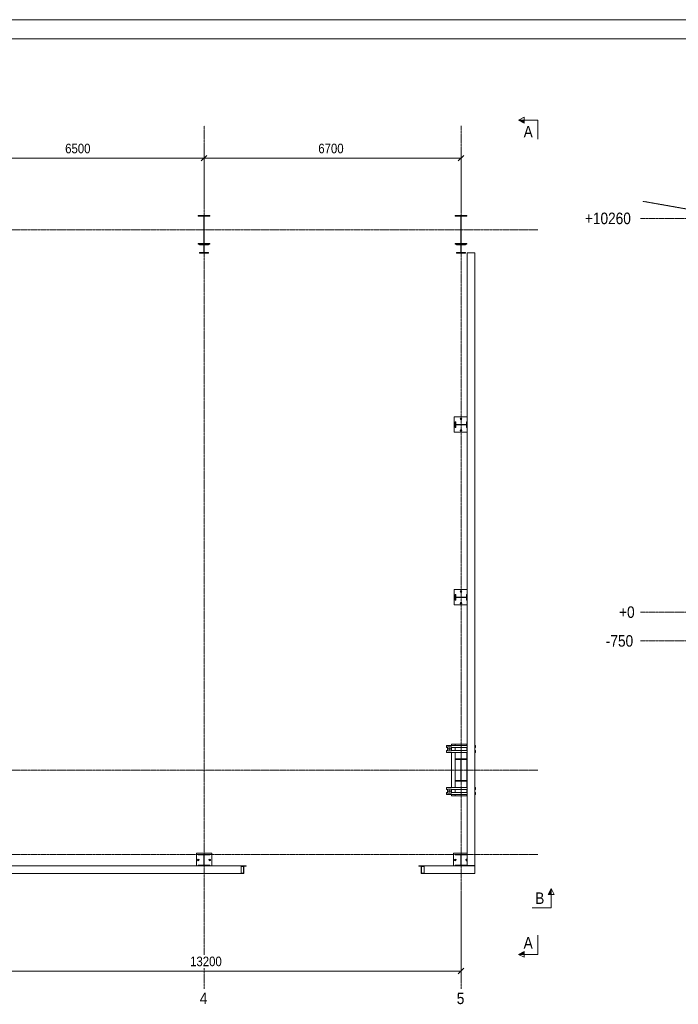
# Model space of a CAD drawing. Header units: millimetres. Extents: x -1190408159 to 361788912, y -2544212749 to 93633750.
# Tile 61 of 69: x 219061 to 236233, y 12260 to 37917. Entities that reach past the tile are written whole.
import ezdxf

# ---------------------------------------------------------------- set-up
doc = ezdxf.new("R2010")
doc.units = ezdxf.units.MM
doc.linetypes.add('XKITLINE00', pattern=[0])
doc.linetypes.add('XKITLINE03', pattern=[6, 3, -1, 1, -1])
for name, color, linetype, lineweight in [('Kóta', 4, 'Continuous', 0), ('List výkresu', 3, 'Continuous', 0), ('Mřížka', 4, 'Continuous', 0), ('Položka', 2, 'Continuous', 0), ('Řez', 7, 'Continuous', 0), ('Šroub', 3, 'Continuous', 0)]:
    doc.layers.add(name, color=color, linetype=linetype, lineweight=lineweight)
doc.styles.add('ARIAL', font='ARIAL.TTF', dxfattribs={"height": 1000})

msp = doc.modelspace()

# ---------------------------------------------------------------- hatches: boundary and pattern name
at = {"layer": 'Řez'}
for points in [[(232217.19454, 35224.43294), (232067.19399, 35299.43184), (232217.19399, 35299.43294)], [(232843.42806, 15125.622), (232918.42751, 15275.62227), (232918.42806, 15125.62227)], [(232217.19399, 13562.23505), (232067.19399, 13562.23395), (232217.19344, 13637.23505)]]:
    msp.add_hatch(color=0, dxfattribs=at).paths.add_polyline_path(points, flags=17)

# ---------------------------------------------------------------- linework, layer by layer
at = {"layer": 'Kóta', "color": 0, "linetype": 'XKITLINE00', "lineweight": 0}
for p, q in [((223937.90467, 34381.18009), (223796.48331, 34239.75874)), ((223937.90467, 34381.18009), (223796.48331, 34239.75874)), ((223867.19399, 33005.65279), (223867.19399, 34560.46941)), ((223867.19399, 33005.65279), (223867.19399, 34560.46941)), ((230637.90467, 34381.18009), (230496.48331, 34239.75874)), ((230567.19399, 33005.65279), (230567.19399, 34560.46941)), ((217367.19399, 34310.46941), (223867.19399, 34310.46941)), ((223867.19399, 34310.46941), (230567.19399, 34310.46941)), ((230567.19399, 15090.70881), (230567.19399, 12928.06518)), ((217367.19399, 13128.06518), (230567.19399, 13128.06518)), ((230637.90467, 13198.77586), (230496.48331, 13057.3545))]:
    msp.add_line(p, q, dxfattribs=at)
at = {"layer": 'List výkresu', "color": 0, "linetype": 'XKITLINE00', "lineweight": 0}
for p, q in [((281334.27297, 37916.52549), (197334.27297, 37916.52549)), ((280834.27297, 37416.52549), (197834.27297, 37416.52549))]:
    msp.add_line(p, q, dxfattribs=at)
at = {"layer": 'Mřížka', "color": 0, "linetype": 'XKITLINE03', "lineweight": 0}
for p, q in [((223867.19399, 13553.06518), (223867.19399, 35148.64921)), ((230567.19399, 12665.61276), (230567.19399, 35148.64921)), ((235243.7516, 32739.39704), (241294.45058, 32739.39704)), ((199637.19399, 32440.61276), (232567.19399, 32440.61276)), ((235243.7516, 22479.39704), (258268.23785, 22479.39704)), ((235243.7516, 21729.39704), (258268.23785, 21729.39704)), ((199637.19399, 18365.61276), (232567.19399, 18365.61276)), ((199637.19399, 16165.61276), (232567.19399, 16165.61276)), ((223867.19399, 12665.61276), (223867.19399, 13203.06518))]:
    msp.add_line(p, q, dxfattribs=at)
at = {"layer": 'Položka', "color": 0, "linetype": 'XKITLINE03', "lineweight": 0}
msp.add_line((239476.88524, 32449.21459), (235309.54363, 33184.02907), dxfattribs=at)
at = {"layer": 'Položka', "color": 0, "linetype": 'XKITLINE00', "lineweight": 0}
for p, q in [((224017.19399, 32815.61276), (223717.19399, 32815.61276)), ((223717.19399, 32815.61276), (223717.19399, 32795.61276)), ((224017.19399, 32815.61276), (223717.19399, 32815.61276)), ((223717.19399, 32815.61276), (223717.19399, 32795.61276)), ((223717.19399, 32795.61276), (223862.19399, 32795.61276)), ((223717.19399, 32795.61276), (223862.19399, 32795.61276)), ((223862.19399, 32795.61276), (223862.19399, 32085.61276)), ((223862.19399, 32795.61276), (223862.19399, 32085.61276)), ((223872.19399, 32085.61276), (223872.19399, 32795.61276)), ((223872.19399, 32795.61276), (224017.19399, 32795.61276)), ((223872.19399, 32085.61276), (223872.19399, 32795.61276)), ((223872.19399, 32795.61276), (224017.19399, 32795.61276)), ((224017.19399, 32795.61276), (224017.19399, 32815.61276)), ((224017.19399, 32795.61276), (224017.19399, 32815.61276)), ((230717.19399, 32815.61276), (230417.19399, 32815.61276)), ((230417.19399, 32815.61276), (230417.19399, 32795.61276)), ((230717.19399, 32815.61276), (230417.19399, 32815.61276)), ((230417.19399, 32815.61276), (230417.19399, 32795.61276)), ((230417.19399, 32795.61276), (230562.19399, 32795.61276)), ((230417.19399, 32795.61276), (230562.19399, 32795.61276)), ((230562.19399, 32795.61276), (230562.19399, 32085.61276)), ((230562.19399, 32795.61276), (230562.19399, 32085.61276)), ((230572.19399, 32085.61276), (230572.19399, 32795.61276)), ((230572.19399, 32795.61276), (230717.19399, 32795.61276)), ((230572.19399, 32085.61276), (230572.19399, 32795.61276)), ((230572.19399, 32795.61276), (230717.19399, 32795.61276)), ((230717.19399, 32795.61276), (230717.19399, 32815.61276)), ((230717.19399, 32795.61276), (230717.19399, 32815.61276)), ((223862.19399, 32085.61276), (223717.19399, 32085.61276)), ((223717.19399, 32085.61276), (223717.19399, 32065.61276)), ((223862.19399, 32085.61276), (223717.19399, 32085.61276)), ((223717.19399, 32085.61276), (223717.19399, 32065.61276)), ((224017.19399, 32085.61276), (223872.19399, 32085.61276)), ((224017.19399, 32085.61276), (223872.19399, 32085.61276)), ((224017.19399, 32065.61276), (224017.19399, 32085.61276)), ((224017.19399, 32065.61276), (224017.19399, 32085.61276)), ((230562.19399, 32085.61276), (230417.19399, 32085.61276)), ((230417.19399, 32085.61276), (230417.19399, 32065.61276)), ((230562.19399, 32085.61276), (230417.19399, 32085.61276)), ((230417.19399, 32085.61276), (230417.19399, 32065.61276)), ((230717.19399, 32085.61276), (230572.19399, 32085.61276)), ((230717.19399, 32085.61276), (230572.19399, 32085.61276)), ((230717.19399, 32065.61276), (230717.19399, 32085.61276)), ((230717.19399, 32065.61276), (230717.19399, 32085.61276)), ((223717.19399, 32065.61276), (224017.19399, 32065.61276)), ((223717.19399, 32065.61276), (224017.19399, 32065.61276)), ((223987.19399, 32065.61276), (223747.19399, 32065.61276)), ((223747.19399, 32065.61276), (223747.19399, 32053.61276)), ((223987.19399, 32065.61276), (223747.19399, 32065.61276)), ((223747.19399, 32065.61276), (223747.19399, 32053.61276)), ((223747.19399, 32053.61276), (223863.44399, 32053.61276)), ((223747.19399, 32053.61276), (223863.44399, 32053.61276)), ((223863.44399, 31847.61276), (223747.19399, 31847.61276)), ((223747.19399, 31847.61276), (223747.19399, 31835.61276)), ((223863.44399, 31847.61276), (223747.19399, 31847.61276)), ((223747.19399, 31847.61276), (223747.19399, 31835.61276)), ((223747.19399, 31835.61276), (223987.19399, 31835.61276)), ((223747.19399, 31835.61276), (223987.19399, 31835.61276)), ((223774.52726, 31835.61276), (223765.87549, 31844.26452)), ((223781.03366, 32053.61276), (223778.4565, 32056.18992)), ((223863.44399, 32053.61276), (223863.44399, 31847.61276)), ((223863.44399, 32053.61276), (223863.44399, 31847.61276)), ((223870.94399, 31847.61276), (223870.94399, 32053.61276)), ((223870.94399, 32053.61276), (223987.19399, 32053.61276)), ((223870.94399, 31847.61276), (223870.94399, 32053.61276)), ((223870.94399, 32053.61276), (223987.19399, 32053.61276)), ((223870.94399, 31847.61276), (223987.19399, 31847.61276)), ((223870.94399, 31847.61276), (223987.19399, 31847.61276)), ((223987.19399, 32053.61276), (223987.19399, 32065.61276)), ((223987.19399, 32053.61276), (223987.19399, 32065.61276)), ((223987.19399, 31847.61276), (223987.19399, 31835.61276)), ((223987.19399, 31847.61276), (223987.19399, 31835.61276)), ((230417.19399, 32065.61276), (230717.19399, 32065.61276)), ((230417.19399, 32065.61276), (230717.19399, 32065.61276)), ((230687.19399, 32065.61276), (230447.19399, 32065.61276)), ((230447.19399, 32065.61276), (230447.19399, 32053.61276)), ((230687.19399, 32065.61276), (230447.19399, 32065.61276)), ((230447.19399, 32065.61276), (230447.19399, 32053.61276)), ((230447.19399, 32053.61276), (230563.44399, 32053.61276)), ((230447.19399, 32053.61276), (230563.44399, 32053.61276)), ((230563.44399, 31847.61276), (230447.19399, 31847.61276)), ((230447.19399, 31847.61276), (230447.19399, 31835.61276)), ((230563.44399, 31847.61276), (230447.19399, 31847.61276)), ((230447.19399, 31847.61276), (230447.19399, 31835.61276)), ((230447.19399, 31835.61276), (230687.19399, 31835.61276)), ((230447.19399, 31835.61276), (230687.19399, 31835.61276)), ((230499.55887, 31840.23348), (230492.17959, 31847.61276)), ((230563.44399, 32053.61276), (230563.44399, 31847.61276)), ((230563.44399, 32053.61276), (230563.44399, 31847.61276)), ((230570.94399, 31847.61276), (230570.94399, 32053.61276)), ((230570.94399, 32053.61276), (230687.19399, 32053.61276)), ((230570.94399, 31847.61276), (230570.94399, 32053.61276)), ((230570.94399, 32053.61276), (230687.19399, 32053.61276)), ((230570.94399, 31847.61276), (230687.19399, 31847.61276)), ((230570.94399, 31847.61276), (230687.19399, 31847.61276)), ((230687.19399, 32053.61276), (230687.19399, 32065.61276)), ((230687.19399, 32053.61276), (230687.19399, 32065.61276)), ((230687.19399, 31847.61276), (230687.19399, 31835.61276)), ((230687.19399, 31847.61276), (230687.19399, 31835.61276)), ((230725.19399, 15875.61276), (230725.19399, 31838.82899)), ((230725.19399, 31838.82899), (230927.19399, 31838.82899)), ((230927.19399, 15875.61276), (230927.19399, 31838.82899)), ((230387.19399, 27565.61276), (230387.19399, 27165.61276)), ((230387.19399, 27565.61276), (230725.19399, 27565.61276)), ((230556.80399, 27533.61276), (230546.41399, 27515.61276)), ((230546.41399, 27515.61276), (230556.80399, 27497.61276)), ((230577.58399, 27533.61276), (230556.80399, 27533.61276)), ((230556.80399, 27497.61276), (230577.58399, 27497.61276)), ((230587.97399, 27515.61276), (230577.58399, 27533.61276)), ((230577.58399, 27497.61276), (230587.97399, 27515.61276)), ((230427.89399, 27440.61276), (230417.19399, 27440.61276)), ((230417.19399, 27440.61276), (230417.19399, 27290.61276)), ((230427.89399, 27440.61276), (230417.19399, 27440.61276)), ((230417.19399, 27440.61276), (230417.19399, 27290.61276)), ((230417.19399, 27290.61276), (230427.89399, 27290.61276)), ((230417.19399, 27290.61276), (230427.89399, 27290.61276)), ((230427.89399, 27369.16276), (230427.89399, 27440.61276)), ((230427.89399, 27369.16276), (230427.89399, 27440.61276)), ((230706.49399, 27369.16276), (230427.89399, 27369.16276)), ((230706.49399, 27369.16276), (230427.89399, 27369.16276)), ((230427.89399, 27290.61276), (230427.89399, 27362.06276)), ((230427.89399, 27362.06276), (230706.49399, 27362.06276)), ((230427.89399, 27290.61276), (230427.89399, 27362.06276)), ((230427.89399, 27362.06276), (230706.49399, 27362.06276)), ((230556.80399, 27233.61276), (230546.41399, 27215.61276)), ((230546.41399, 27215.61276), (230556.80399, 27197.61276)), ((230577.58399, 27233.61276), (230556.80399, 27233.61276)), ((230556.80399, 27197.61276), (230577.58399, 27197.61276)), ((230587.97399, 27215.61276), (230577.58399, 27233.61276)), ((230577.58399, 27197.61276), (230587.97399, 27215.61276)), ((230717.19399, 27440.61276), (230706.49399, 27440.61276)), ((230706.49399, 27440.61276), (230706.49399, 27369.16276)), ((230717.19399, 27440.61276), (230706.49399, 27440.61276)), ((230706.49399, 27440.61276), (230706.49399, 27369.16276)), ((230706.49399, 27362.06276), (230706.49399, 27290.61276)), ((230706.49399, 27362.06276), (230706.49399, 27290.61276)), ((230706.49399, 27290.61276), (230717.19399, 27290.61276)), ((230706.49399, 27290.61276), (230717.19399, 27290.61276)), ((230717.19399, 27290.61276), (230717.19399, 27440.61276)), ((230717.19399, 27290.61276), (230717.19399, 27440.61276)), ((230387.19399, 27165.61276), (230725.19399, 27165.61276)), ((230387.19399, 23065.61276), (230387.19399, 22665.61276)), ((230387.19399, 23065.61276), (230725.19399, 23065.61276)), ((230427.89399, 22940.61276), (230417.19399, 22940.61276)), ((230417.19399, 22940.61276), (230417.19399, 22790.61276)), ((230427.89399, 22940.61276), (230417.19399, 22940.61276)), ((230417.19399, 22940.61276), (230417.19399, 22790.61276)), ((230427.89399, 22869.16276), (230427.89399, 22940.61276)), ((230427.89399, 22869.16276), (230427.89399, 22940.61276)), ((230706.49399, 22869.16276), (230427.89399, 22869.16276)), ((230706.49399, 22869.16276), (230427.89399, 22869.16276)), ((230427.89399, 22790.61276), (230427.89399, 22862.06276)), ((230427.89399, 22862.06276), (230706.49399, 22862.06276)), ((230427.89399, 22790.61276), (230427.89399, 22862.06276)), ((230427.89399, 22862.06276), (230706.49399, 22862.06276)), ((230556.80399, 23033.61276), (230546.41399, 23015.61276)), ((230546.41399, 23015.61276), (230556.80399, 22997.61276)), ((230577.58399, 23033.61276), (230556.80399, 23033.61276)), ((230556.80399, 22997.61276), (230577.58399, 22997.61276)), ((230587.97399, 23015.61276), (230577.58399, 23033.61276)), ((230577.58399, 22997.61276), (230587.97399, 23015.61276)), ((230717.19399, 22940.61276), (230706.49399, 22940.61276)), ((230706.49399, 22940.61276), (230706.49399, 22869.16276)), ((230717.19399, 22940.61276), (230706.49399, 22940.61276)), ((230706.49399, 22940.61276), (230706.49399, 22869.16276)), ((230706.49399, 22862.06276), (230706.49399, 22790.61276)), ((230706.49399, 22862.06276), (230706.49399, 22790.61276)), ((230717.19399, 22790.61276), (230717.19399, 22940.61276)), ((230717.19399, 22790.61276), (230717.19399, 22940.61276)), ((230387.19399, 22665.61276), (230725.19399, 22665.61276)), ((230417.19399, 22790.61276), (230427.89399, 22790.61276)), ((230417.19399, 22790.61276), (230427.89399, 22790.61276)), ((230556.80399, 22733.61276), (230546.41399, 22715.61276)), ((230546.41399, 22715.61276), (230556.80399, 22697.61276)), ((230577.58399, 22733.61276), (230556.80399, 22733.61276)), ((230556.80399, 22697.61276), (230577.58399, 22697.61276)), ((230587.97399, 22715.61276), (230577.58399, 22733.61276)), ((230577.58399, 22697.61276), (230587.97399, 22715.61276)), ((230706.49399, 22790.61276), (230717.19399, 22790.61276)), ((230706.49399, 22790.61276), (230717.19399, 22790.61276)), ((230187.19399, 19005.61276), (230725.19399, 19005.61276)), ((230187.19399, 18955.61276), (230187.19399, 19005.61276)), ((230317.19399, 19040.61276), (230417.19399, 19040.61276)), ((230317.19399, 19005.61276), (230317.19399, 19040.61276)), ((230417.19399, 19005.61276), (230417.19399, 19040.61276)), ((230417.19399, 19040.61276), (230717.19399, 19040.61276)), ((230717.19399, 19005.61276), (230717.19399, 19040.61276)), ((230717.19399, 19040.61276), (230725.19399, 19040.61276)), ((230927.19399, 19005.61276), (230947.19399, 19005.61276)), ((230947.19399, 18955.61276), (230947.19399, 19005.61276)), ((230187.19399, 18955.61276), (230217.19399, 18955.61276)), ((230187.19399, 18875.61276), (230187.19399, 18825.61276)), ((230187.19399, 18875.61276), (230217.19399, 18875.61276)), ((230187.19399, 18825.61276), (230725.19399, 18825.61276)), ((230217.19399, 18865.61276), (230217.19399, 18965.61276)), ((230217.19399, 18965.61276), (230317.19399, 18965.61276)), ((230317.19399, 18865.61276), (230217.19399, 18865.61276)), ((230317.19399, 18965.61276), (230317.19399, 18865.61276)), ((230317.19399, 18955.61276), (230725.19399, 18955.61276)), ((230317.19399, 18875.61276), (230725.19399, 18875.61276)), ((230317.19399, 17905.61276), (230317.19399, 18825.61276)), ((230417.19399, 18875.61276), (230417.19399, 18955.61276)), ((230417.19399, 18660.61276), (230417.19399, 18825.61276)), ((230717.19399, 18875.61276), (230717.19399, 18955.61276)), ((230717.19399, 18660.61276), (230717.19399, 18825.61276)), ((230927.19399, 18955.61276), (230947.19399, 18955.61276)), ((230927.19399, 18875.61276), (230947.19399, 18875.61276)), ((230927.19399, 18825.61276), (230947.19399, 18825.61276)), ((230947.19399, 18875.61276), (230947.19399, 18825.61276)), ((230717.19399, 18660.61276), (230417.19399, 18660.61276)), ((230417.19399, 18660.61276), (230417.19399, 18635.61276)), ((230717.19399, 18660.61276), (230417.19399, 18660.61276)), ((230417.19399, 18660.61276), (230417.19399, 18635.61276)), ((230417.19399, 18095.61276), (230417.19399, 18635.61276)), ((230417.19399, 18635.61276), (230560.69399, 18635.61276)), ((230417.19399, 18635.61276), (230560.69399, 18635.61276)), ((230483.83391, 18660.61276), (230479.12188, 18655.90072)), ((230560.69399, 18635.61276), (230560.69399, 18095.61276)), ((230560.69399, 18635.61276), (230560.69399, 18095.61276)), ((230573.69399, 18525.96643), (230568.27603, 18520.54848)), ((230573.69399, 18095.61276), (230573.69399, 18635.61276)), ((230573.69399, 18635.61276), (230717.19399, 18635.61276)), ((230573.69399, 18095.61276), (230573.69399, 18635.61276)), ((230573.69399, 18635.61276), (230717.19399, 18635.61276)), ((230717.19399, 18635.61276), (230717.19399, 18660.61276)), ((230717.19399, 18635.61276), (230717.19399, 18660.61276)), ((230717.19399, 18095.61276), (230717.19399, 18635.61276)), ((230560.69399, 18095.61276), (230417.19399, 18095.61276)), ((230417.19399, 18095.61276), (230417.19399, 18070.61276)), ((230560.69399, 18095.61276), (230417.19399, 18095.61276)), ((230417.19399, 18095.61276), (230417.19399, 18070.61276)), ((230417.19399, 17905.61276), (230417.19399, 18070.61276)), ((230417.19399, 18070.61276), (230717.19399, 18070.61276)), ((230417.19399, 18070.61276), (230717.19399, 18070.61276)), ((230573.69399, 18095.61276), (230717.19399, 18095.61276)), ((230573.69399, 18095.61276), (230717.19399, 18095.61276)), ((230717.19399, 18095.61276), (230717.19399, 18070.61276)), ((230717.19399, 18095.61276), (230717.19399, 18070.61276)), ((230717.19399, 17905.61276), (230717.19399, 18070.61276)), ((230187.19399, 17905.61276), (230725.19399, 17905.61276)), ((230187.19399, 17855.61276), (230187.19399, 17905.61276)), ((230187.19399, 17855.61276), (230217.19399, 17855.61276)), ((230187.19399, 17775.61276), (230187.19399, 17725.61276)), ((230187.19399, 17775.61276), (230217.19399, 17775.61276)), ((230187.19399, 17725.61276), (230725.19399, 17725.61276)), ((230217.19399, 17765.61276), (230217.19399, 17865.61276)), ((230217.19399, 17865.61276), (230317.19399, 17865.61276)), ((230317.19399, 17765.61276), (230217.19399, 17765.61276)), ((230317.19399, 17865.61276), (230317.19399, 17765.61276)), ((230317.19399, 17855.61276), (230725.19399, 17855.61276)), ((230317.19399, 17775.61276), (230725.19399, 17775.61276)), ((230317.19399, 17690.61276), (230317.19399, 17725.61276)), ((230417.19399, 17775.61276), (230417.19399, 17855.61276)), ((230417.19399, 17690.61276), (230417.19399, 17725.61276)), ((230717.19399, 17775.61276), (230717.19399, 17855.61276)), ((230717.19399, 17690.61276), (230717.19399, 17725.61276)), ((230927.19399, 17905.61276), (230947.19399, 17905.61276)), ((230927.19399, 17855.61276), (230947.19399, 17855.61276)), ((230927.19399, 17775.61276), (230947.19399, 17775.61276)), ((230927.19399, 17725.61276), (230947.19399, 17725.61276)), ((230947.19399, 17855.61276), (230947.19399, 17905.61276)), ((230947.19399, 17775.61276), (230947.19399, 17725.61276)), ((230317.19399, 17690.61276), (230417.19399, 17690.61276)), ((230417.19399, 17690.61276), (230717.19399, 17690.61276)), ((230725.19399, 17690.61276), (230717.19399, 17690.61276)), ((223667.19399, 15867.61276), (223667.19399, 16200.61276)), ((223667.19399, 16200.61276), (224067.19399, 16200.61276)), ((224017.19399, 16165.61276), (223717.19399, 16165.61276)), ((223717.19399, 16165.61276), (223717.19399, 16151.61276)), ((224017.19399, 16165.61276), (223717.19399, 16165.61276)), ((223717.19399, 16165.61276), (223717.19399, 16151.61276)), ((224017.19399, 16151.61276), (224017.19399, 16165.61276)), ((224017.19399, 16151.61276), (224017.19399, 16165.61276)), ((224067.19399, 15867.61276), (224067.19399, 16200.61276)), ((230367.19399, 15867.61276), (230367.19399, 16200.61276)), ((230367.19399, 16200.61276), (230725.19399, 16200.61276)), ((230717.19399, 16165.61276), (230417.19399, 16165.61276)), ((230417.19399, 16165.61276), (230417.19399, 16151.61276)), ((230717.19399, 16165.61276), (230417.19399, 16165.61276)), ((230417.19399, 16165.61276), (230417.19399, 16151.61276)), ((230692.77641, 16157.1485), (230684.31215, 16165.61276)), ((230717.19399, 16151.61276), (230717.19399, 16165.61276)), ((230717.19399, 16151.61276), (230717.19399, 16165.61276)), ((223717.19399, 16041.39276), (223699.19399, 16031.00276)), ((223699.19399, 16031.00276), (223699.19399, 16010.22276)), ((223699.19399, 16010.22276), (223717.19399, 15999.83276)), ((223717.19399, 16151.61276), (223862.94399, 16151.61276)), ((223717.19399, 16151.61276), (223862.94399, 16151.61276)), ((223735.19399, 16031.00276), (223717.19399, 16041.39276)), ((223717.19399, 15999.83276), (223735.19399, 16010.22276)), ((223735.19399, 16010.22276), (223735.19399, 16031.00276)), ((223862.94399, 16151.61276), (223862.94399, 15889.61276)), ((223862.94399, 16151.61276), (223862.94399, 15889.61276)), ((223871.44399, 15889.61276), (223871.44399, 16151.61276)), ((223871.44399, 16151.61276), (224017.19399, 16151.61276)), ((223871.44399, 15889.61276), (223871.44399, 16151.61276)), ((223871.44399, 16151.61276), (224017.19399, 16151.61276)), ((224017.19399, 16041.39276), (223999.19399, 16031.00276)), ((223999.19399, 16031.00276), (223999.19399, 16010.22276)), ((223999.19399, 16010.22276), (224017.19399, 15999.83276)), ((224035.19399, 16031.00276), (224017.19399, 16041.39276)), ((224017.19399, 15999.83276), (224035.19399, 16010.22276)), ((224035.19399, 16010.22276), (224035.19399, 16031.00276)), ((230417.19399, 16041.39276), (230399.19399, 16031.00276)), ((230399.19399, 16031.00276), (230399.19399, 16010.22276)), ((230399.19399, 16010.22276), (230417.19399, 15999.83276)), ((230417.19399, 16151.61276), (230562.94399, 16151.61276)), ((230417.19399, 16151.61276), (230562.94399, 16151.61276)), ((230435.19399, 16031.00276), (230417.19399, 16041.39276)), ((230417.19399, 15999.83276), (230435.19399, 16010.22276)), ((230435.19399, 16010.22276), (230435.19399, 16031.00276)), ((230473.80574, 16151.61276), (230464.83583, 16160.58267)), ((230562.94399, 16151.61276), (230562.94399, 15889.61276)), ((230562.94399, 16151.61276), (230562.94399, 15889.61276)), ((230571.44399, 15889.61276), (230571.44399, 16151.61276)), ((230571.44399, 16151.61276), (230717.19399, 16151.61276)), ((230571.44399, 15889.61276), (230571.44399, 16151.61276)), ((230571.44399, 16151.61276), (230717.19399, 16151.61276)), ((230717.19399, 16041.39276), (230699.19399, 16031.00276)), ((230699.19399, 16031.00276), (230699.19399, 16010.22276)), ((230699.19399, 16010.22276), (230717.19399, 15999.83276)), ((230725.19399, 16036.77498), (230717.19399, 16041.39276)), ((230717.19399, 15999.83276), (230725.19399, 16004.45054)), ((214507.19399, 15867.61276), (224832.19296, 15867.61276)), ((214507.19399, 15665.61276), (224832.19296, 15665.61276)), ((223862.94399, 15889.61276), (223717.19399, 15889.61276)), ((223717.19399, 15889.61276), (223717.19399, 15875.61276)), ((223862.94399, 15889.61276), (223717.19399, 15889.61276)), ((223717.19399, 15889.61276), (223717.19399, 15875.61276)), ((223717.19399, 15875.61276), (224017.19399, 15875.61276)), ((223717.19399, 15875.61276), (224017.19399, 15875.61276)), ((223871.44399, 15889.61276), (224017.19399, 15889.61276)), ((223871.44399, 15889.61276), (224017.19399, 15889.61276)), ((223949.33285, 15875.61276), (223945.76004, 15879.18558)), ((224017.19399, 15889.61276), (224017.19399, 15875.61276)), ((224017.19399, 15889.61276), (224017.19399, 15875.61276)), ((224832.19296, 15865.61276), (224832.19296, 15867.61276)), ((224832.19296, 15677.11276), (224832.19296, 15854.11276)), ((224832.19399, 15865.61276), (224907.19399, 15865.61276)), ((224832.19399, 15865.61276), (224832.19399, 15854.11276)), ((224832.19399, 15865.61276), (224907.19399, 15865.61276)), ((224832.19399, 15865.61276), (224832.19399, 15854.11276)), ((224832.19399, 15854.11276), (224898.69399, 15854.11276)), ((224832.19399, 15854.11276), (224898.69399, 15854.11276)), ((224898.69399, 15677.11276), (224832.19399, 15677.11276)), ((224832.19399, 15677.11276), (224832.19399, 15665.61276)), ((224898.69399, 15677.11276), (224832.19399, 15677.11276)), ((224832.19399, 15677.11276), (224832.19399, 15665.61276)), ((224832.19399, 15665.61276), (224907.19399, 15665.61276)), ((224832.19399, 15665.61276), (224907.19399, 15665.61276)), ((224898.69399, 15854.11276), (224898.69399, 15677.11276)), ((224898.69399, 15854.11276), (224898.69399, 15677.11276)), ((224907.19399, 15859.61276), (224907.19399, 15865.61276)), ((224967.19399, 15865.61276), (224907.19399, 15865.61276)), ((224907.19399, 15859.61276), (224907.19399, 15865.61276)), ((224967.19399, 15865.61276), (224907.19399, 15865.61276)), ((224907.19399, 15865.61276), (224907.19399, 15665.61276)), ((224907.19399, 15865.61276), (224907.19399, 15665.61276)), ((224907.19399, 15859.61276), (224967.19399, 15859.61276)), ((224907.19399, 15859.61276), (224967.19399, 15859.61276)), ((224967.19399, 15859.61276), (224967.19399, 15865.61276)), ((224967.19399, 15859.61276), (224967.19399, 15865.61276)), ((229467.19399, 15859.61276), (229467.19399, 15865.61276)), ((229527.19399, 15865.61276), (229467.19399, 15865.61276)), ((229467.19399, 15859.61276), (229467.19399, 15865.61276)), ((229527.19399, 15865.61276), (229467.19399, 15865.61276)), ((229467.19399, 15859.61276), (229527.19399, 15859.61276)), ((229467.19399, 15859.61276), (229527.19399, 15859.61276)), ((229527.19399, 15665.61276), (229527.19399, 15865.61276)), ((229602.19399, 15865.61276), (229527.19399, 15865.61276)), ((229527.19399, 15665.61276), (229527.19399, 15865.61276)), ((229602.19399, 15865.61276), (229527.19399, 15865.61276)), ((229527.19399, 15859.61276), (229527.19399, 15865.61276)), ((229527.19399, 15859.61276), (229527.19399, 15865.61276)), ((229527.19399, 15665.61276), (229602.19399, 15665.61276)), ((229527.19399, 15665.61276), (229602.19399, 15665.61276)), ((229535.69399, 15677.11276), (229535.69399, 15854.11276)), ((229535.69399, 15854.11276), (229602.19399, 15854.11276)), ((229535.69399, 15677.11276), (229535.69399, 15854.11276)), ((229535.69399, 15854.11276), (229602.19399, 15854.11276)), ((229602.19399, 15677.11276), (229535.69399, 15677.11276)), ((229602.19399, 15677.11276), (229535.69399, 15677.11276)), ((229602.19399, 15865.61276), (229602.19399, 15867.61276)), ((229602.19399, 15867.61276), (230927.19399, 15867.61276)), ((229602.19399, 15854.11276), (229602.19399, 15865.61276)), ((229602.19399, 15854.11276), (229602.19399, 15865.61276)), ((229602.19399, 15677.11276), (229602.19399, 15854.11276)), ((229602.19399, 15665.61276), (229602.19399, 15677.11276)), ((229602.19399, 15665.61276), (229602.19399, 15677.11276)), ((229602.19399, 15665.61276), (230927.19399, 15665.61276)), ((230562.94399, 15889.61276), (230417.19399, 15889.61276)), ((230417.19399, 15889.61276), (230417.19399, 15875.61276)), ((230562.94399, 15889.61276), (230417.19399, 15889.61276)), ((230417.19399, 15889.61276), (230417.19399, 15875.61276)), ((230417.19399, 15875.61276), (230717.19399, 15875.61276)), ((230417.19399, 15875.61276), (230717.19399, 15875.61276)), ((230524.76588, 15876.14622), (230511.29934, 15889.61276)), ((230571.44399, 15889.61276), (230717.19399, 15889.61276)), ((230571.44399, 15889.61276), (230717.19399, 15889.61276)), ((230717.19399, 15889.61276), (230717.19399, 15875.61276)), ((230717.19399, 15889.61276), (230717.19399, 15875.61276)), ((230725.19399, 15875.61276), (230927.19399, 15875.61276)), ((230767.19399, 15867.61276), (230767.19399, 15875.61276)), ((230927.19399, 15867.61276), (230927.19399, 15665.61276))]:
    msp.add_line(p, q, dxfattribs=at)
for centre, radius, start, end in [((230567.19399, 27515.61276), 22, 90, 270), ((230567.19399, 27515.61276), 12, 90, 270), ((230567.19399, 27515.61276), 22, 270, 90), ((230567.19399, 27515.61276), 12, 270, 90), ((230567.19399, 27215.61276), 22, 90, 270), ((230567.19399, 27215.61276), 12, 90, 270), ((230567.19399, 27215.61276), 22, 270, 90), ((230567.19399, 27215.61276), 12, 270, 90), ((230567.19399, 23015.61276), 22, 90, 270), ((230567.19399, 23015.61276), 12, 90, 270), ((230567.19399, 23015.61276), 22, 270, 90), ((230567.19399, 23015.61276), 12, 270, 90), ((230567.19399, 22715.61276), 22, 90, 270), ((230567.19399, 22715.61276), 12, 90, 270), ((230567.19399, 22715.61276), 22, 270, 90), ((230567.19399, 22715.61276), 12, 270, 90), ((230267.19399, 18915.61276), 21, 0, 180), ((230267.19399, 18915.61276), 21, 180, 0), ((230267.19399, 17815.61276), 21, 0, 180), ((230267.19399, 17815.61276), 21, 180, 0), ((223717.19399, 16020.61276), 22, 0, 180), ((223717.19399, 16020.61276), 22, 180, 0), ((223717.19399, 16020.61276), 12, 0, 180), ((223717.19399, 16020.61276), 12, 180, 0), ((224017.19399, 16020.61276), 22, 0, 180), ((224017.19399, 16020.61276), 22, 180, 0), ((224017.19399, 16020.61276), 12, 0, 180), ((224017.19399, 16020.61276), 12, 180, 0), ((230417.19399, 16020.61276), 22, 0, 180), ((230417.19399, 16020.61276), 22, 180, 0), ((230417.19399, 16020.61276), 12, 0, 180), ((230417.19399, 16020.61276), 12, 180, 0), ((230717.19399, 16020.61276), 22, 68.595322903, 291.404677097), ((230717.19399, 16020.61276), 12, 46.370927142, 313.629072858)]:
    msp.add_arc(centre, radius, start, end, dxfattribs=at)
at = {"layer": 'Řez', "color": 0, "linetype": 'XKITLINE00', "lineweight": 0}
for p, q in [((232067.19399, 35299.43184), (232217.19344, 35374.43294)), ((232067.19399, 35299.43184), (232217.19454, 35224.43294)), ((232567.19399, 35299.43184), (232067.19399, 35299.43184)), ((232217.19454, 35224.43294), (232217.19344, 35374.43294)), ((232567.19399, 35299.43184), (232567.19399, 34799.43184)), ((232918.42751, 15275.62227), (232843.42806, 15125.622)), ((232918.42751, 15275.62227), (232993.42806, 15125.62255)), ((232918.42751, 14775.62227), (232918.42751, 15275.62227)), ((232843.42806, 15125.622), (232993.42806, 15125.62255)), ((232918.42751, 14775.62227), (232418.42751, 14775.62227)), ((232567.19399, 13562.23395), (232567.19399, 14062.23395)), ((232067.19399, 13562.23395), (232217.19344, 13637.23505)), ((232217.19344, 13637.23505), (232217.19454, 13487.23505)), ((232217.19454, 13487.23505), (232067.19399, 13562.23395)), ((232567.19399, 13562.23395), (232067.19399, 13562.23395))]:
    msp.add_line(p, q, dxfattribs=at)
at = {"layer": 'Šroub', "color": 0, "linetype": 'XKITLINE00', "lineweight": 0}
for centre, start, end in [((230267.19399, 18915.61276), 90, 270), ((230267.19399, 18915.61276), 270, 90), ((230267.19399, 17815.61276), 90, 270), ((230267.19399, 17815.61276), 270, 90)]:
    msp.add_arc(centre, 23, start, end, dxfattribs=at)

# ---------------------------------------------------------------- texts
at = {"layer": 'Kóta', "color": 0, "style": 'ARIAL', "width": 0.85}
for s, p in [('6500', (220246.34438, 34435.46941)), ('6700', (226846.34438, 34435.46941)), ('13200', (223503.63198, 13253.06518))]:
    msp.add_text(s, height=250, dxfattribs=at).set_placement(p)
at = {"layer": 'Mřížka', "color": 0, "style": 'ARIAL', "width": 0.85}
for s, p in [('+10260', (233797.56019, 32589.39704)), ('+0', (234687.59925, 22329.39704)), ('-750', (234343.068, 21579.39704)), ('4', (223755.93911, 12265.61276)), ('5', (230455.93911, 12265.61276))]:
    msp.add_text(s, height=300, dxfattribs=at).set_placement(p)
at = {"layer": 'Řez', "color": 0, "style": 'ARIAL', "width": 0.85}
for s, p in [('A', (232200.29946, 34849.43184)), ('B', (232501.53298, 14875.62227)), ('A', (232200.29946, 13712.23395))]:
    msp.add_text(s, height=300, dxfattribs=at).set_placement(p)

doc.saveas('drawing.dxf')
